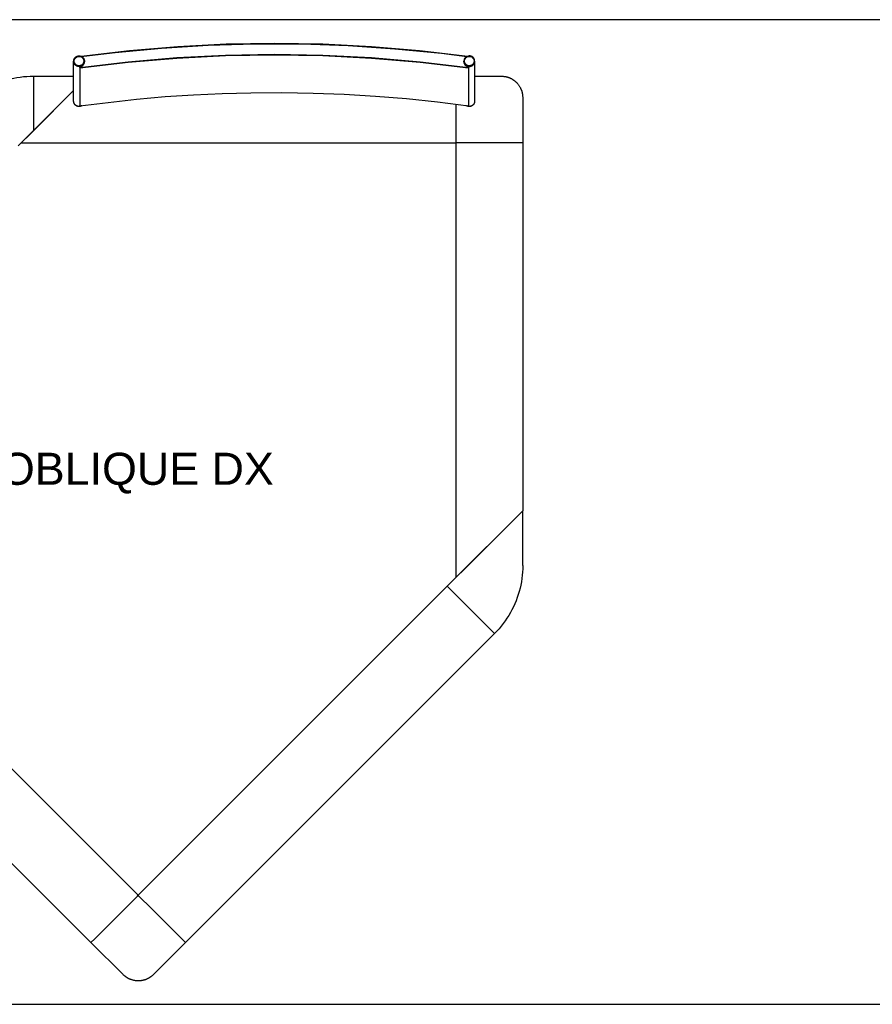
# Model space of a CAD drawing. Header units: millimetres. Extents: x -1470 to 7470, y -12049 to 6674.
# Tile 10 of 58: x -95 to 1500, y -7166 to -5324. Entities that reach past the tile are written whole.
import ezdxf

# ---------------------------------------------------------------- set-up
doc = ezdxf.new("R2010")
doc.units = ezdxf.units.MM
doc.header["$LTSCALE"] = 10
doc.layers.get('0').update_dxf_attribs({"true_color": 0x000000})
doc.styles.add('Arial Normale', font='txt')

msp = doc.modelspace()

# ---------------------------------------------------------------- linework, layer by layer
at = {"color": 1, "true_color": 0xff0000}
msp.add_lwpolyline([(-1470.5, -7166.2), (4470.5, -7166.2), (4470.5, -5324.3), (-1470.5, -5324.3)], close=True, dxfattribs=at)
at = {"color": 18, "linetype": 'Continuous', "lineweight": 25, "true_color": 0x000000}
for points in [[(20.5, -5392.3), (110.5, -5381.8), (200.8, -5374.2), (291.3, -5369.7), (381.9, -5368.2), (472.5, -5369.7), (563, -5374.3), (653.3, -5381.9), (743.3, -5392.5)], [(20.5, -5393.2), (83.6, -5385.5), (170.6, -5377.4), (257.8, -5372), (345.2, -5369.4), (432.6, -5369.7), (519.9, -5372.7), (607.1, -5378.6), (694.1, -5387.2), (741.9, -5393.2)], [(6.4, -5400.1), (6.5, -5399.7), (6.6, -5399.4), (6.7, -5399), (6.8, -5398.7), (6.9, -5398.4), (7, -5398.1), (7.2, -5397.8), (7.3, -5397.4), (7.5, -5397.1), (7.7, -5396.8), (7.9, -5396.5), (8.1, -5396.2), (8.3, -5396), (8.5, -5395.7), (8.7, -5395.4), (8.9, -5395.2), (9.2, -5394.9), (9.4, -5394.7), (9.7, -5394.5), (10, -5394.2), (10.2, -5394), (10.5, -5393.8), (10.8, -5393.6), (11.1, -5393.4), (11.4, -5393.3), (11.7, -5393.1), (12, -5393), (12.4, -5392.8), (12.7, -5392.7), (13, -5392.6), (13.4, -5392.5), (13.7, -5392.4), (14, -5392.3), (14.4, -5392.2), (14.7, -5392.2), (15.1, -5392.1), (15.4, -5392.1), (15.8, -5392.1), (16.1, -5392), (16.5, -5392), (16.8, -5392.1), (17.1, -5392.1), (17.5, -5392.1), (17.8, -5392.2), (18.2, -5392.2), (18.5, -5392.3), (18.9, -5392.4), (19.2, -5392.5), (19.5, -5392.6), (19.9, -5392.7), (20.2, -5392.9), (20.5, -5393), (20.8, -5393.2), (21.1, -5393.3), (21.4, -5393.5), (21.7, -5393.7), (22, -5393.9), (22.3, -5394.1), (22.6, -5394.3), (22.8, -5394.5), (23.1, -5394.8), (23.3, -5395), (23.6, -5395.3), (23.8, -5395.5), (24, -5395.8), (24.2, -5396.1), (24.4, -5396.4), (24.6, -5396.6), (24.8, -5396.9), (25, -5397.2), (25.2, -5397.5), (25.3, -5397.9), (25.4, -5398.2), (25.6, -5398.5), (25.7, -5398.8), (25.8, -5399.2), (25.9, -5399.5), (26, -5399.8), (26.1, -5400.2), (26.1, -5400.5), (26.2, -5400.9), (26.2, -5401.2), (26.2, -5401.6), (26.2, -5401.9)], [(17.6, -5413.6), (108.1, -5402.9), (199, -5395.2), (290.1, -5390.6), (381.2, -5389.1), (472.4, -5390.6), (563.5, -5395.2), (654.3, -5402.9), (744.9, -5413.6)], [(17.7, -5414.6), (108.2, -5403.8), (199.1, -5396.2), (290.1, -5391.6), (381.2, -5390), (472.4, -5391.6), (563.4, -5396.2), (654.2, -5403.8), (744.7, -5414.6)], [(20.5, -5392.3), (20.5, -5393.2)], [(20.6, -5393), (20.5, -5392.3)], [(6.4, -5400.1), (6.2, -5401.9)], [(6.2, -5402.1), (6.2, -5401.9)], [(26.2, -5402.1), (26.2, -5402.4), (26.2, -5402.8), (26.2, -5403.1), (26.1, -5403.5), (26.1, -5403.8), (26, -5404.2), (25.9, -5404.5), (25.8, -5404.8), (25.7, -5405.2), (25.6, -5405.5), (25.5, -5405.8), (25.3, -5406.1), (25.2, -5406.4), (25, -5406.7), (24.8, -5407), (24.7, -5407.3), (24.5, -5407.6), (24.3, -5407.9), (24.1, -5408.2), (23.8, -5408.5), (23.6, -5408.7), (23.4, -5409), (23.1, -5409.2), (22.9, -5409.4), (22.6, -5409.7), (22.3, -5409.9), (22.1, -5410.1), (21.8, -5410.3), (21.5, -5410.5), (21.2, -5410.7), (20.9, -5410.8), (20.6, -5411), (20.3, -5411.1), (19.9, -5411.3), (19.6, -5411.4), (19.3, -5411.5), (19, -5411.6), (18.6, -5411.7), (18.3, -5411.8), (17.9, -5411.8), (17.6, -5411.9), (17.3, -5411.9), (16.9, -5412), (16.6, -5412), (16.2, -5412), (15.9, -5412), (15.5, -5412), (15.2, -5411.9), (14.8, -5411.9), (14.5, -5411.8), (14.2, -5411.8), (13.8, -5411.7), (13.5, -5411.6), (13.2, -5411.5), (12.8, -5411.4), (12.5, -5411.3), (12.2, -5411.1), (11.9, -5411), (11.6, -5410.8), (11.3, -5410.7), (11, -5410.5), (10.7, -5410.3), (10.4, -5410.1), (10.1, -5409.9), (9.8, -5409.7), (9.6, -5409.4), (9.3, -5409.2), (9.1, -5409), (8.8, -5408.7), (8.6, -5408.5), (8.4, -5408.2), (8.2, -5407.9), (8, -5407.6), (7.8, -5407.3), (7.6, -5407), (7.4, -5406.7), (7.3, -5406.4), (7.1, -5406.1), (7, -5405.8), (6.9, -5405.5), (6.7, -5405.2), (6.6, -5404.8), (6.5, -5404.5), (6.5, -5404.2), (6.4, -5403.8), (6.3, -5403.5), (6.3, -5403.1), (6.3, -5402.8), (6.2, -5402.4), (6.2, -5402.1)], [(26.2, -5402.1), (26.2, -5402.4), (26.2, -5402.8), (26.2, -5403.1), (26.1, -5403.5), (26.1, -5403.8), (26, -5404.2), (25.9, -5404.5), (25.8, -5404.8), (25.7, -5405.2), (25.6, -5405.5), (25.5, -5405.8), (25.3, -5406.1), (25.2, -5406.4), (25, -5406.7), (24.8, -5407), (24.7, -5407.3), (24.5, -5407.6), (24.3, -5407.9), (24.1, -5408.2), (23.8, -5408.5), (23.6, -5408.7), (23.4, -5409), (23.1, -5409.2), (22.9, -5409.4), (22.6, -5409.7), (22.3, -5409.9), (22.1, -5410.1), (21.8, -5410.3), (21.5, -5410.5), (21.2, -5410.7), (20.9, -5410.8), (20.6, -5411), (20.3, -5411.1), (19.9, -5411.3), (19.6, -5411.4), (19.3, -5411.5), (19, -5411.6), (18.6, -5411.7), (18.3, -5411.8), (17.9, -5411.8), (17.6, -5411.9), (17.3, -5411.9), (16.9, -5412), (16.6, -5412), (16.2, -5412), (15.9, -5412), (15.5, -5412), (15.2, -5411.9), (14.8, -5411.9), (14.5, -5411.8), (14.2, -5411.8), (13.8, -5411.7), (13.5, -5411.6), (13.2, -5411.5), (12.8, -5411.4), (12.5, -5411.3), (12.2, -5411.1), (11.9, -5411), (11.6, -5410.8), (11.3, -5410.7), (11, -5410.5), (10.7, -5410.3), (10.4, -5410.1), (10.1, -5409.9), (9.8, -5409.7), (9.6, -5409.4), (9.3, -5409.2), (9.1, -5409), (8.8, -5408.7), (8.6, -5408.5), (8.4, -5408.2), (8.2, -5407.9), (8, -5407.6), (7.8, -5407.3), (7.6, -5407), (7.4, -5406.7), (7.3, -5406.4), (7.1, -5406.1), (7, -5405.8), (6.9, -5405.5), (6.7, -5405.2), (6.6, -5404.8), (6.5, -5404.5), (6.5, -5404.2), (6.4, -5403.8), (6.3, -5403.5), (6.3, -5403.1), (6.3, -5402.8), (6.2, -5402.4), (6.2, -5402.1)], [(6.2, -5476.8), (6.2, -5402.1)], [(26.2, -5402.1), (26.1, -5403), (26.1, -5403.3), (26.1, -5403.5), (26.1, -5403.7), (26.1, -5403.9), (26, -5404.1), (26, -5404.2), (26, -5404.4), (26, -5404.6), (25.9, -5404.7), (25.9, -5404.9), (25.8, -5405.1), (25.7, -5405.4), (25.6, -5405.7), (25.5, -5406), (25.4, -5406.3), (25.2, -5406.7), (25, -5407.1), (24.8, -5407.5), (24.7, -5407.7), (24.6, -5407.9), (24.5, -5408.1), (24.4, -5408.3), (24.2, -5408.5), (24.1, -5408.6), (23.9, -5409), (23.6, -5409.3), (23.4, -5409.6), (23.3, -5409.8), (23.1, -5410), (22.9, -5410.2), (22.7, -5410.4), (22.5, -5410.6), (22.3, -5410.8), (22.1, -5411), (21.9, -5411.2), (21.7, -5411.4), (21.5, -5411.5), (21.2, -5411.7), (21, -5411.9), (20.8, -5412), (20.6, -5412.2), (20.3, -5412.3), (20, -5412.5), (19.7, -5412.7), (19.3, -5412.9), (19, -5413), (18.7, -5413.2), (18.3, -5413.3), (18, -5413.5), (17.6, -5413.6)], [(17.6, -5413.6), (17.6, -5484.8)], [(17.7, -5414.6), (17.6, -5413.6)], [(17.7, -5414.6), (17.7, -5485.8)], [(26.2, -5401.9), (26.2, -5402.1)], [(26.2, -5402.1), (26.2, -5402.1)], [(736.2, -5402.1), (736.2, -5401.9)], [(736.2, -5402.1), (736.2, -5402.1)], [(756.2, -5402.1), (756.2, -5402.4), (756.2, -5402.8), (756.2, -5403.1), (756.1, -5403.5), (756.1, -5403.8), (756, -5404.2), (755.9, -5404.5), (755.8, -5404.8), (755.7, -5405.2), (755.6, -5405.5), (755.5, -5405.8), (755.3, -5406.1), (755.2, -5406.4), (755, -5406.7), (754.8, -5407), (754.7, -5407.3), (754.5, -5407.6), (754.3, -5407.9), (754.1, -5408.2), (753.8, -5408.5), (753.6, -5408.7), (753.4, -5409), (753.1, -5409.2), (752.9, -5409.4), (752.6, -5409.7), (752.3, -5409.9), (752.1, -5410.1), (751.8, -5410.3), (751.5, -5410.5), (751.2, -5410.7), (750.9, -5410.8), (750.6, -5411), (750.3, -5411.1), (749.9, -5411.3), (749.6, -5411.4), (749.3, -5411.5), (749, -5411.6), (748.6, -5411.7), (748.3, -5411.8), (747.9, -5411.8), (747.6, -5411.9), (747.3, -5411.9), (746.9, -5412), (746.6, -5412), (746.2, -5412), (745.9, -5412), (745.5, -5412), (745.2, -5411.9), (744.8, -5411.9), (744.5, -5411.8), (744.2, -5411.8), (743.8, -5411.7), (743.5, -5411.6), (743.2, -5411.5), (742.8, -5411.4), (742.5, -5411.3), (742.2, -5411.1), (741.9, -5411), (741.6, -5410.8), (741.3, -5410.7), (741, -5410.5), (740.7, -5410.3), (740.4, -5410.1), (740.1, -5409.9), (739.8, -5409.7), (739.6, -5409.4), (739.3, -5409.2), (739.1, -5409), (738.8, -5408.7), (738.6, -5408.5), (738.4, -5408.2), (738.2, -5407.9), (738, -5407.6), (737.8, -5407.3), (737.6, -5407), (737.4, -5406.7), (737.3, -5406.4), (737.1, -5406.1), (737, -5405.8), (736.9, -5405.5), (736.7, -5405.2), (736.6, -5404.8), (736.5, -5404.5), (736.5, -5404.2), (736.4, -5403.8), (736.3, -5403.5), (736.3, -5403.1), (736.3, -5402.8), (736.2, -5402.4), (736.2, -5402.1)], [(744.9, -5413.6), (744.6, -5413.5), (744.3, -5413.4), (744, -5413.3), (743.7, -5413.2), (743.5, -5413), (743.2, -5412.9), (742.9, -5412.8), (742.6, -5412.6), (742.4, -5412.5), (742.1, -5412.3), (741.8, -5412.1), (741.5, -5411.9), (741.3, -5411.7), (741, -5411.5), (740.8, -5411.3), (740.5, -5411.1), (740.3, -5411), (740.2, -5410.8), (740, -5410.6), (739.8, -5410.5), (739.7, -5410.3), (739.5, -5410.1), (739.3, -5410), (739.2, -5409.8), (739, -5409.6), (738.9, -5409.4), (738.7, -5409.2), (738.6, -5409), (738.4, -5408.8), (738.3, -5408.6), (738.1, -5408.4), (738, -5408.1), (737.8, -5407.8), (737.6, -5407.5), (737.5, -5407.1), (737.3, -5406.8), (737.1, -5406.4), (737, -5406), (736.8, -5405.7), (736.7, -5405.3), (736.6, -5405), (736.5, -5404.6), (736.4, -5404.3), (736.4, -5404.2), (736.4, -5404), (736.3, -5403.8), (736.3, -5403.7), (736.3, -5403.5), (736.3, -5403.3), (736.2, -5403.2), (736.2, -5403), (736.2, -5402.8), (736.2, -5402.7), (736.2, -5402.7), (736.2, -5402.5), (736.3, -5402.1)], [(756.2, -5402.1), (756.2, -5402.4), (756.2, -5402.8), (756.2, -5403.1), (756.1, -5403.5), (756.1, -5403.8), (756, -5404.2), (755.9, -5404.5), (755.8, -5404.8), (755.7, -5405.2), (755.6, -5405.5), (755.5, -5405.8), (755.3, -5406.1), (755.2, -5406.4), (755, -5406.7), (754.8, -5407), (754.7, -5407.3), (754.5, -5407.6), (754.3, -5407.9), (754.1, -5408.2), (753.8, -5408.5), (753.6, -5408.7), (753.4, -5409), (753.1, -5409.2), (752.9, -5409.4), (752.6, -5409.7), (752.3, -5409.9), (752.1, -5410.1), (751.8, -5410.3), (751.5, -5410.5), (751.2, -5410.7), (750.9, -5410.8), (750.6, -5411), (750.3, -5411.1), (749.9, -5411.3), (749.6, -5411.4), (749.3, -5411.5), (749, -5411.6), (748.6, -5411.7), (748.3, -5411.8), (747.9, -5411.8), (747.6, -5411.9), (747.3, -5411.9), (746.9, -5412), (746.6, -5412), (746.2, -5412), (745.9, -5412), (745.5, -5412), (745.2, -5411.9), (744.8, -5411.9), (744.5, -5411.8), (744.2, -5411.8), (743.8, -5411.7), (743.5, -5411.6), (743.2, -5411.5), (742.8, -5411.4), (742.5, -5411.3), (742.2, -5411.1), (741.9, -5411), (741.6, -5410.8), (741.3, -5410.7), (741, -5410.5), (740.7, -5410.3), (740.4, -5410.1), (740.1, -5409.9), (739.8, -5409.7), (739.6, -5409.4), (739.3, -5409.2), (739.1, -5409), (738.8, -5408.7), (738.6, -5408.5), (738.4, -5408.2), (738.2, -5407.9), (738, -5407.6), (737.8, -5407.3), (737.6, -5407), (737.4, -5406.7), (737.3, -5406.4), (737.1, -5406.1), (737, -5405.8), (736.9, -5405.5), (736.7, -5405.2), (736.6, -5404.8), (736.5, -5404.5), (736.5, -5404.2), (736.4, -5403.8), (736.3, -5403.5), (736.3, -5403.1), (736.3, -5402.8), (736.2, -5402.4), (736.2, -5402.1)], [(744.7, -5414.6), (744.9, -5413.6)], [(744.7, -5414.6), (744.7, -5485.8)], [(744.9, -5413.6), (744.9, -5484.8)], [(756.2, -5401.9), (756.2, -5402.1)], [(756.2, -5402.1), (756.2, -5476.8)], [(-196.5, -5482.6), (-192.1, -5478.4), (-187.5, -5474.2), (-182.8, -5470.3), (-178, -5466.5), (-173, -5462.8), (-167.9, -5459.4), (-162.7, -5456.1), (-157.4, -5453), (-152, -5450.1), (-146.5, -5447.4), (-140.9, -5444.8), (-135.2, -5442.5), (-129.5, -5440.3), (-123.6, -5438.3), (-117.8, -5436.6), (-111.8, -5435), (-105.8, -5433.7), (-99.8, -5432.5), (-93.7, -5431.6), (-87.6, -5430.8), (-81.5, -5430.3), (-75.3, -5430), (-69.2, -5429.9)], [(-69.2, -5429.9), (6.2, -5429.9)], [(-69.2, -5429.9), (-69.2, -5430.1), (-69.2, -5430.7), (-69.2, -5431.6), (-69.2, -5432.8), (-69.2, -5434.3), (-69.2, -5436.1), (-69.2, -5438), (-69.2, -5439.9)], [(756.2, -5430), (804, -5430), (806.8, -5430), (808.2, -5430.1), (809.5, -5430.1), (810.8, -5430.3), (812.1, -5430.4), (812.9, -5430.6), (813.7, -5430.7), (814.5, -5430.9), (815.2, -5431), (816, -5431.2), (816.8, -5431.4), (817.5, -5431.6), (818.3, -5431.9), (819, -5432.1), (819.8, -5432.4), (820.5, -5432.7), (821.3, -5433), (822, -5433.3), (822.7, -5433.6), (823.4, -5433.9), (824.2, -5434.3), (824.9, -5434.6), (825.6, -5435), (826.3, -5435.4), (827, -5435.9), (827.7, -5436.3), (828.4, -5436.7), (829, -5437.2), (829.7, -5437.7), (830.4, -5438.2), (831, -5438.7), (831.7, -5439.2), (832.3, -5439.8), (833, -5440.3), (833.6, -5440.9), (834.2, -5441.5), (834.8, -5442.1), (835.6, -5442.9), (836.3, -5443.7), (837.1, -5444.6), (837.8, -5445.5), (838.4, -5446.4), (839.1, -5447.3), (839.7, -5448.2), (840.3, -5449.1), (840.8, -5450), (841.3, -5450.9), (841.8, -5451.8), (842.2, -5452.8), (842.6, -5453.4), (842.9, -5454.1), (843.1, -5454.8), (843.4, -5455.5), (843.7, -5456.2), (843.9, -5456.9), (844.2, -5457.6), (844.4, -5458.3), (844.6, -5459), (844.8, -5459.8), (845, -5460.6), (845.2, -5461.4), (845.4, -5462.2), (845.5, -5462.9), (845.6, -5463.7), (845.8, -5464.5), (845.8, -5465.2), (845.9, -5465.9), (846, -5467.3), (846.1, -5468.7), (846.1, -5470.1), (846.2, -5554.9)], [(-69.2, -5439.9), (-69.2, -5532.1)], [(6.2, -5456.7), (-90, -5552.9)], [(-69.2, -5532.1), (6.2, -5456.7)], [(744.7, -5485.8), (686.8, -5478.5), (628.8, -5472.6), (570.7, -5467.9), (512.4, -5464.4), (454.1, -5462.2), (395.8, -5461.3), (337.5, -5461.6), (284, -5463), (230.6, -5465.4), (177.2, -5468.9), (124, -5473.5), (17.7, -5485.8)], [(20.8, -5485.5), (20.5, -5485.7), (20.2, -5485.8), (19.9, -5485.9), (19.5, -5486.1), (19.2, -5486.2), (18.9, -5486.3), (18.5, -5486.4), (18.2, -5486.4), (17.9, -5486.5), (17.5, -5486.5), (17.2, -5486.6), (16.8, -5486.6), (16.5, -5486.6), (16.1, -5486.6), (15.8, -5486.6), (15.5, -5486.6), (15.1, -5486.6), (14.8, -5486.5), (14.4, -5486.5), (14.1, -5486.4), (13.8, -5486.3), (13.4, -5486.2), (13.1, -5486.1), (12.8, -5486), (12.5, -5485.9), (12.1, -5485.8), (11.8, -5485.6), (11.5, -5485.5), (11.2, -5485.3), (10.9, -5485.1), (10.6, -5484.9), (10.4, -5484.7), (10.1, -5484.5), (9.8, -5484.3), (9.5, -5484.1), (9.3, -5483.8), (9.1, -5483.6), (8.8, -5483.3), (8.6, -5483.1), (8.4, -5482.8), (8.2, -5482.5), (8, -5482.3), (7.8, -5482), (7.6, -5481.7), (7.4, -5481.4), (7.3, -5481.1), (7.1, -5480.8), (7, -5480.5), (6.9, -5480.1), (6.7, -5479.8), (6.6, -5479.5), (6.5, -5479.1), (6.5, -5478.8), (6.4, -5478.5), (6.3, -5478.1), (6.3, -5477.8), (6.3, -5477.4), (6.2, -5477.1), (6.2, -5476.8)], [(20.9, -5485.5), (20.6, -5485.6), (20.3, -5485.8), (19.9, -5485.9), (19.6, -5486), (19.3, -5486.1), (19, -5486.2), (18.6, -5486.3), (18.3, -5486.4), (17.9, -5486.5), (17.6, -5486.5), (17.3, -5486.6), (16.9, -5486.6), (16.6, -5486.6), (16.2, -5486.6), (15.9, -5486.6), (15.5, -5486.6), (15.2, -5486.6), (14.8, -5486.5), (14.5, -5486.5), (14.2, -5486.4), (13.8, -5486.3), (13.5, -5486.2), (13.2, -5486.1), (12.8, -5486), (12.5, -5485.9), (12.2, -5485.8), (11.9, -5485.6), (11.6, -5485.5), (11.3, -5485.3), (11, -5485.1), (10.7, -5484.9), (10.4, -5484.8), (10.1, -5484.5), (9.8, -5484.3), (9.6, -5484.1), (9.3, -5483.9), (9.1, -5483.6), (8.8, -5483.4), (8.6, -5483.1), (8.4, -5482.8), (8.2, -5482.6), (8, -5482.3), (7.8, -5482), (7.6, -5481.7), (7.4, -5481.4), (7.3, -5481.1), (7.1, -5480.8), (7, -5480.5), (6.9, -5480.1), (6.7, -5479.8), (6.6, -5479.5), (6.5, -5479.2), (6.5, -5478.8), (6.4, -5478.5), (6.3, -5478.1), (6.3, -5477.8), (6.3, -5477.5), (6.2, -5477.1), (6.2, -5476.8)], [(6.2, -5476.9), (6.2, -5476.8)], [(21.2, -5485.5), (20.9, -5485.6), (20.6, -5485.8), (20.3, -5485.9), (20, -5486.1), (19.6, -5486.2), (19.3, -5486.3), (19, -5486.4), (18.6, -5486.5), (18.3, -5486.6), (18, -5486.7), (17.6, -5486.7), (17.3, -5486.7), (16.9, -5486.8), (16.6, -5486.8), (16.2, -5486.8), (15.9, -5486.8), (15.5, -5486.8), (15.2, -5486.8), (14.9, -5486.7), (14.5, -5486.7), (14.2, -5486.6), (13.8, -5486.5), (13.5, -5486.4), (13.2, -5486.3), (12.8, -5486.2), (12.5, -5486.1), (12.2, -5486), (11.9, -5485.8), (11.6, -5485.7), (11.3, -5485.5), (11, -5485.3), (10.7, -5485.1), (10.4, -5484.9), (10.1, -5484.7), (9.8, -5484.5), (9.6, -5484.3), (9.3, -5484), (9.1, -5483.8), (8.8, -5483.5), (8.6, -5483.3), (8.4, -5483), (8.2, -5482.7), (8, -5482.5), (7.8, -5482.2), (7.6, -5481.9), (7.4, -5481.6), (7.3, -5481.3), (7.1, -5481), (7, -5480.6), (6.9, -5480.3), (6.7, -5480), (6.6, -5479.7), (6.5, -5479.3), (6.5, -5479), (6.4, -5478.7), (6.3, -5478.3), (6.3, -5478), (6.3, -5477.6), (6.2, -5477.3), (6.2, -5476.9)], [(17.7, -5485.8), (17.6, -5484.8)], [(756.2, -5476.9), (756.2, -5477.3), (756.2, -5477.6), (756.2, -5478), (756.1, -5478.3), (756.1, -5478.6), (756, -5479), (755.9, -5479.3), (755.8, -5479.7), (755.7, -5480), (755.6, -5480.3), (755.5, -5480.6), (755.3, -5480.9), (755.2, -5481.3), (755, -5481.6), (754.9, -5481.9), (754.7, -5482.2), (754.5, -5482.4), (754.3, -5482.7), (754.1, -5483), (753.9, -5483.3), (753.6, -5483.5), (753.4, -5483.8), (753.1, -5484), (752.9, -5484.3), (752.6, -5484.5), (752.4, -5484.7), (752.1, -5484.9), (751.8, -5485.1), (751.5, -5485.3), (751.2, -5485.5), (750.9, -5485.6), (750.6, -5485.8), (750.3, -5485.9), (750, -5486.1), (749.7, -5486.2), (749.3, -5486.3), (749, -5486.4), (748.7, -5486.5), (748.3, -5486.6), (748, -5486.6), (747.7, -5486.7), (747.3, -5486.7), (747, -5486.8), (746.6, -5486.8), (746.3, -5486.8), (745.9, -5486.8), (745.6, -5486.8), (745.2, -5486.8), (744.9, -5486.7), (744.6, -5486.7), (744.2, -5486.6), (743.9, -5486.5), (743.6, -5486.4), (743.2, -5486.3), (742.9, -5486.2), (742.6, -5486.1), (742.3, -5486), (741.9, -5485.8), (741.6, -5485.7), (741.3, -5485.5), (741, -5485.3)], [(756.2, -5476.8), (756.2, -5477.1), (756.2, -5477.4), (756.2, -5477.8), (756.1, -5478.1), (756.1, -5478.5), (756, -5478.8), (755.9, -5479.1), (755.8, -5479.5), (755.7, -5479.8), (755.6, -5480.1), (755.5, -5480.5), (755.3, -5480.8), (755.2, -5481.1), (755, -5481.4), (754.9, -5481.7), (754.7, -5482), (754.5, -5482.3), (754.3, -5482.5), (754.1, -5482.8), (753.9, -5483.1), (753.6, -5483.3), (753.4, -5483.6), (753.2, -5483.8), (752.9, -5484.1), (752.6, -5484.3), (752.4, -5484.5), (752.1, -5484.7), (751.8, -5484.9), (751.5, -5485.1), (751.2, -5485.3), (750.9, -5485.5), (750.6, -5485.6), (750.3, -5485.8), (750, -5485.9), (749.7, -5486), (749.4, -5486.1), (749, -5486.2), (748.7, -5486.3), (748.4, -5486.4), (748, -5486.5), (747.7, -5486.5), (747.3, -5486.6), (747, -5486.6), (746.6, -5486.6), (746.3, -5486.6), (746, -5486.6), (745.6, -5486.6), (745.3, -5486.6), (744.9, -5486.5), (744.6, -5486.5), (744.3, -5486.4), (743.9, -5486.4), (743.6, -5486.3), (743.3, -5486.2), (742.9, -5486.1), (742.6, -5485.9), (742.3, -5485.8), (742, -5485.7), (741.7, -5485.5), (741.4, -5485.4)], [(756.2, -5476.8), (756.2, -5477.1), (756.2, -5477.4), (756.2, -5477.8), (756.1, -5478.1), (756.1, -5478.5), (756, -5478.8), (755.9, -5479.1), (755.8, -5479.5), (755.7, -5479.8), (755.6, -5480.1), (755.5, -5480.5), (755.3, -5480.8), (755.2, -5481.1), (755, -5481.4), (754.9, -5481.7), (754.7, -5482), (754.5, -5482.3), (754.3, -5482.6), (754.1, -5482.8), (753.9, -5483.1), (753.6, -5483.4), (753.4, -5483.6), (753.2, -5483.9), (752.9, -5484.1), (752.6, -5484.3), (752.4, -5484.5), (752.1, -5484.7), (751.8, -5484.9), (751.5, -5485.1), (751.2, -5485.3), (750.9, -5485.5), (750.6, -5485.6), (750.3, -5485.8), (750, -5485.9), (749.7, -5486), (749.3, -5486.1), (749, -5486.2), (748.7, -5486.3), (748.3, -5486.4), (748, -5486.5), (747.7, -5486.5), (747.3, -5486.6), (747, -5486.6), (746.6, -5486.6), (746.3, -5486.6), (745.9, -5486.6), (745.6, -5486.6), (745.3, -5486.6), (744.9, -5486.5), (744.6, -5486.5), (744.2, -5486.4), (743.9, -5486.4), (743.6, -5486.3), (743.2, -5486.2), (742.9, -5486.1), (742.6, -5485.9), (742.3, -5485.8), (741.9, -5485.7), (741.6, -5485.5)], [(744.7, -5485.8), (744.9, -5484.8)], [(756.2, -5476.8), (756.2, -5476.9)], [(-97.5, -5560.4), (-69.2, -5532.1)], [(-92, -5554.9), (721.2, -5554.9)], [(721.2, -5552.9), (721.2, -5553.5)], [(721.2, -5553.5), (721.2, -5553.9)], [(721.2, -5553.9), (721.2, -5554.2)], [(721.2, -5554.2), (721.2, -5554.4)], [(721.2, -5554.4), (721.2, -5554.7)], [(721.2, -5554.7), (721.2, -5554.8)], [(721.2, -5554.8), (721.2, -5554.9)], [(723.2, -5554.9), (722.5, -5554.9), (721.8, -5554.9), (721.4, -5554.9), (721.2, -5554.9)], [(723.2, -5554.9), (722.8, -5554.9), (722.5, -5554.9), (722.1, -5554.9), (721.8, -5554.9), (721.6, -5554.9), (721.4, -5554.9), (721.3, -5554.9), (721.2, -5554.9)], [(721.2, -5554.9), (721.2, -6368)], [(721.2, -5555.1), (721.2, -6368)], [(836.2, -5554.9), (723.2, -5554.9)], [(836.2, -5554.9), (723.2, -5554.9)], [(846.2, -5554.9), (846, -5554.9), (845.5, -5554.9), (844.5, -5554.9), (843.3, -5554.9), (841.8, -5554.9), (840.1, -5554.9), (838.2, -5554.9), (836.2, -5554.9)], [(846.2, -5554.9), (846, -5554.9), (845.5, -5554.9), (844.5, -5554.9), (843.3, -5554.9), (841.8, -5554.9), (840.1, -5554.9), (838.2, -5554.9), (836.2, -5554.9)], [(846.2, -5554.9), (846.2, -6243)], [(-686.1, -6149.1), (91.7, -6926.9)], [(38.6, -7050.6), (-774.5, -6237.5)], [(846.2, -6243), (836.2, -6253)], [(836.2, -6253), (846.2, -6243)], [(846.2, -6345.3), (846.2, -6243)], [(836.2, -6253), (723.2, -6366)], [(744, -6345.3), (836.2, -6253)], [(715.7, -6373.6), (744, -6345.3)], [(846.2, -6345.3), (846.1, -6351.4), (845.8, -6357.6), (845.3, -6363.7), (844.6, -6369.8), (843.6, -6375.9), (842.5, -6381.9), (841.1, -6387.9), (839.6, -6393.8), (837.8, -6399.7), (835.8, -6405.5), (833.7, -6411.3), (831.3, -6417), (828.8, -6422.6), (826, -6428.1), (823.1, -6433.5), (820, -6438.8), (816.7, -6444), (813.3, -6449.1), (809.7, -6454), (805.9, -6458.9), (801.9, -6463.6), (797.8, -6468.1), (793.5, -6472.5)], [(705.1, -6384.2), (127, -6962.2)], [(705.1, -6384.2), (715.7, -6373.6)], [(706.5, -6385.6), (705.1, -6384.2)], [(786.4, -6465.5), (706.5, -6385.6)], [(215.4, -7050.6), (793.5, -6472.5)], [(793.5, -6472.5), (786.4, -6465.5)], [(91.7, -6926.9), (127, -6962.2)], [(45.7, -7043.6), (125.6, -6963.7)], [(125.6, -6963.7), (127, -6962.2)], [(128.4, -6963.7), (127, -6962.2)], [(151.5, -6986.7), (128.4, -6963.7)], [(45.7, -7043.6), (102.6, -6986.7)], [(208.3, -7043.6), (151.5, -6986.7)], [(38.6, -7050.6), (45.7, -7043.6)], [(38.6, -7050.6), (45.7, -7043.6)], [(215.4, -7050.6), (156.8, -7109.1), (154.8, -7111.1), (153.8, -7112), (152.8, -7112.9), (151.8, -7113.7), (150.8, -7114.5), (150.1, -7115), (149.5, -7115.4), (148.8, -7115.9), (148.2, -7116.3), (147.5, -7116.7), (146.8, -7117.1), (146.1, -7117.5), (145.4, -7117.9), (144.7, -7118.2), (144, -7118.6), (143.3, -7118.9), (142.5, -7119.2), (141.8, -7119.5), (141, -7119.8), (140.3, -7120.1), (139.5, -7120.3), (138.8, -7120.6), (138, -7120.8), (137.2, -7121), (136.4, -7121.2), (135.6, -7121.4), (134.8, -7121.6), (134, -7121.7), (133.2, -7121.9), (132.4, -7122), (131.6, -7122.1), (130.7, -7122.2), (129.9, -7122.2), (129, -7122.3), (128.2, -7122.3), (127.4, -7122.3), (126.5, -7122.3), (125.4, -7122.3), (124.2, -7122.2), (123.1, -7122.1), (122, -7122), (120.9, -7121.9), (119.8, -7121.7), (118.7, -7121.5), (117.6, -7121.2), (116.6, -7121), (115.7, -7120.7), (114.7, -7120.4), (113.7, -7120), (113, -7119.8), (112.3, -7119.5), (111.6, -7119.3), (110.9, -7119), (110.3, -7118.7), (109.6, -7118.3), (108.9, -7118), (108.3, -7117.7), (107.6, -7117.3), (106.9, -7116.9), (106.2, -7116.5), (105.5, -7116.1), (104.8, -7115.6), (104.2, -7115.2), (103.5, -7114.7), (102.9, -7114.2), (102.3, -7113.8), (101.8, -7113.3), (100.7, -7112.4), (99.7, -7111.5), (98.6, -7110.5), (38.6, -7050.6)], [(215.4, -7050.6), (208.3, -7043.6)]]:
    msp.add_lwpolyline(points, dxfattribs=at)
for points in [[(7.4, -5400.1), (7.9, -5398.4), (8.8, -5396.8), (9.9, -5395.4), (11.4, -5394.3), (13, -5393.5), (14.7, -5393), (16.6, -5392.9), (18.4, -5393.1), (20.1, -5393.7), (21.6, -5394.7), (23, -5395.9), (24, -5397.3), (24.8, -5399), (25.2, -5400.7), (25.2, -5402.5), (24.8, -5404.3), (24.2, -5405.9), (23.1, -5407.4), (21.8, -5408.7), (20.3, -5409.6), (18.6, -5410.3), (16.8, -5410.6), (15, -5410.5), (13.2, -5410.1), (11.6, -5409.3), (10.1, -5408.2), (8.9, -5406.9), (8, -5405.3), (7.4, -5403.6), (7.2, -5401.9)], [(736.2, -5401.9), (736.4, -5403.8), (736.9, -5405.6), (737.8, -5407.2), (739, -5408.7), (740.4, -5409.9), (742.1, -5410.9), (743.9, -5411.5), (745.7, -5411.8), (747.6, -5411.7), (749.5, -5411.2), (751.2, -5410.4), (752.8, -5409.4), (754.1, -5408), (755.1, -5406.4), (755.8, -5404.7), (756.2, -5402.9), (756.2, -5401), (755.8, -5399.1), (755.1, -5397.4), (754.1, -5395.8), (752.8, -5394.5), (751.2, -5393.4), (749.5, -5392.6), (747.6, -5392.2), (745.7, -5392.1), (743.9, -5392.3), (742.1, -5393), (740.4, -5393.9), (739, -5395.1), (737.8, -5396.6), (736.9, -5398.3), (736.4, -5400.1)], [(737.2, -5401.7), (737.4, -5400), (738, -5398.2), (738.8, -5396.7), (740, -5395.3), (741.5, -5394.2), (743.1, -5393.4), (744.9, -5393), (746.7, -5392.9), (748.5, -5393.2), (750.2, -5393.8), (751.7, -5394.7), (753.1, -5396), (754.1, -5397.4), (754.8, -5399.1), (755.2, -5400.8), (755.2, -5402.6), (754.8, -5404.4), (754.1, -5406), (753.1, -5407.5), (751.7, -5408.8), (750.2, -5409.7), (748.5, -5410.3), (746.7, -5410.6), (744.9, -5410.5), (743.1, -5410.1), (741.5, -5409.3), (740, -5408.2), (738.8, -5406.8), (738, -5405.2), (737.4, -5403.5)]]:
    msp.add_lwpolyline(points, close=True, dxfattribs=at)
at = {"color": 8, "linetype": 'Continuous', "lineweight": 25, "true_color": 0x808080}
for points in [[(26.2, -5401.9), (26.2, -5402.3), (26.2, -5402.6), (26.2, -5403), (26.1, -5403.3), (26.1, -5403.6), (26, -5404), (25.9, -5404.3), (25.8, -5404.7), (25.7, -5405), (25.6, -5405.3), (25.5, -5405.6), (25.3, -5405.9), (25.2, -5406.3), (25, -5406.6), (24.8, -5406.9), (24.7, -5407.2), (24.5, -5407.5), (24.3, -5407.7), (24.1, -5408), (23.8, -5408.3), (23.6, -5408.5), (23.4, -5408.8), (23.1, -5409), (22.9, -5409.3), (22.6, -5409.5), (22.3, -5409.7), (22.1, -5409.9), (21.8, -5410.1), (21.5, -5410.3), (21.2, -5410.5), (20.9, -5410.7), (20.6, -5410.8), (20.3, -5411), (19.9, -5411.1), (19.6, -5411.2), (19.3, -5411.3), (19, -5411.4), (18.6, -5411.5), (18.3, -5411.6), (17.9, -5411.7), (17.6, -5411.7), (17.3, -5411.8), (16.9, -5411.8), (16.6, -5411.8), (16.2, -5411.8), (15.9, -5411.8), (15.5, -5411.8), (15.2, -5411.8), (14.8, -5411.7), (14.5, -5411.7), (14.2, -5411.6), (13.8, -5411.5), (13.5, -5411.4), (13.2, -5411.3), (12.8, -5411.2), (12.5, -5411.1), (12.2, -5411), (11.9, -5410.8), (11.6, -5410.7), (11.3, -5410.5), (11, -5410.3), (10.7, -5410.1), (10.4, -5409.9), (10.1, -5409.7), (9.8, -5409.5), (9.6, -5409.3), (9.3, -5409), (9.1, -5408.8), (8.8, -5408.5), (8.6, -5408.3), (8.4, -5408), (8.2, -5407.7), (8, -5407.5), (7.8, -5407.2), (7.6, -5406.9), (7.4, -5406.6), (7.3, -5406.3), (7.1, -5405.9), (7, -5405.6), (6.9, -5405.3), (6.7, -5405), (6.6, -5404.7), (6.5, -5404.3), (6.5, -5404), (6.4, -5403.6), (6.3, -5403.3), (6.3, -5403), (6.3, -5402.6), (6.2, -5402.3), (6.2, -5401.9)], [(721.2, -5482.8), (721.2, -5552.9)]]:
    msp.add_lwpolyline(points, dxfattribs=at)

# ---------------------------------------------------------------- texts
at = {"insert": (-1.3, -6134.4), "char_height": 60, "width": 1633.696, "attachment_point": 2, "style": 'Arial Normale'}
msp.add_mtext('SOFA OBLIQUE DX', dxfattribs=at)

doc.saveas('drawing.dxf')
